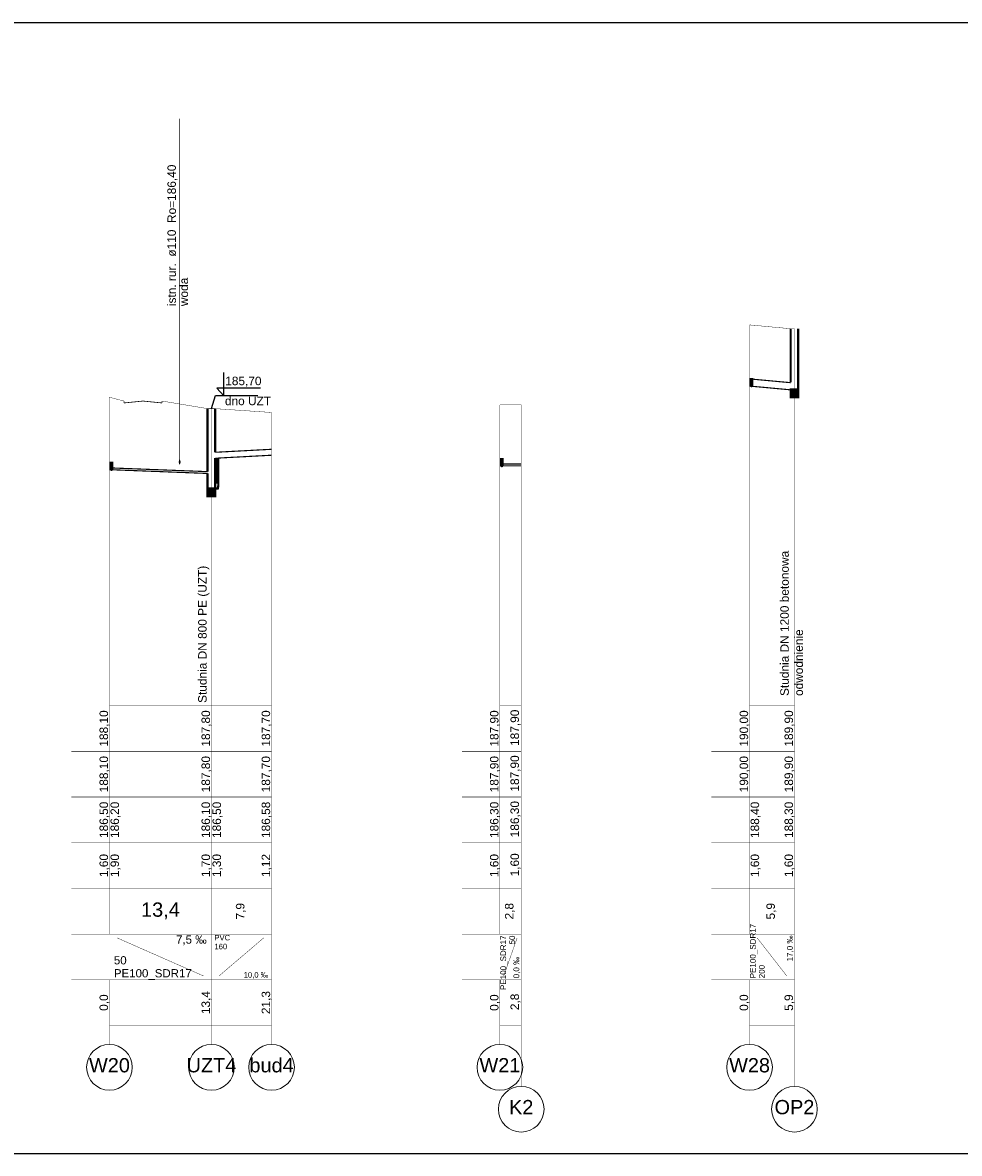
# Model space of a CAD drawing. Header units: inches. Extents: x -156 to 1086, y -12 to 33.
# Tile 19 of 30: x 503 to 528, y -12 to 18. Entities that reach past the tile are written whole.
import ezdxf
from ezdxf.lldxf.tags import DXFTag

# ---------------------------------------------------------------- set-up
doc = ezdxf.new("R2010")
doc.units = ezdxf.units.IN
doc.header["$MEASUREMENT"] = 0
for name, color, linetype, true_color in [('IS_Kolizje', 7, 'SOLID', 0x000000), ('IS_Kolizje_-_opisy', 7, 'SOLID', 0x000000), ('IS_Sieci_na_profilu', 7, 'SOLID', 0x000000), ('IS_Tabelka_profilu', 7, 'SOLID', 0x000000), ('IS_Tabelka_profilu_-_opisy', 7, 'SOLID', 0x000000), ('IS_Teren_proj', 7, 'SOLID', 0x000000)]:
    doc.layers.add(name, color=color, linetype=linetype, true_color=true_color)
tags = doc.linetypes.add('DOT', pattern=[5, 0, -5]).pattern_tags.tags
tags[6:7] = [DXFTag(74, 4), DXFTag(75, 0), DXFTag(340, '0'), DXFTag(46, 0.0), DXFTag(50, 0.0), DXFTag(44, 0.0), DXFTag(45, 0.0)]
tags[4:5] = [DXFTag(74, 4), DXFTag(75, 0), DXFTag(340, '0'), DXFTag(46, 0.0), DXFTag(50, 0.0), DXFTag(44, 0.0), DXFTag(45, 0.0)]
tags = doc.linetypes.add('SOLID', pattern=[10, 10, 0]).pattern_tags.tags
tags[6:7] = [DXFTag(74, 4), DXFTag(75, 0), DXFTag(340, '0'), DXFTag(46, 0.0), DXFTag(50, 0.0), DXFTag(44, 0.0), DXFTag(45, 0.0)]
tags[4:5] = [DXFTag(74, 4), DXFTag(75, 0), DXFTag(340, '0'), DXFTag(46, 0.0), DXFTag(50, 0.0), DXFTag(44, 0.0), DXFTag(45, 0.0)]

msp = doc.modelspace()

# ---------------------------------------------------------------- hatches: boundary and pattern name
at = {"layer": 'IS_Kolizje', "ltscale": 0.01}
h = msp.add_hatch(color=256, dxfattribs=at)
edge = h.paths.add_edge_path()
edge.add_ellipse((507.339, 6.4), major_axis=(0, 0.055), ratio=0.2, start_angle=0, end_angle=360)
at = {"layer": 'IS_Sieci_na_profilu', "ltscale": 0.01}
for points in [[(523.394, 8.3), (523.494, 8.3), (523.594, 8.3), (523.594, 8.1), (523.494, 8.1), (523.394, 8.1)], [(508.074, 5.7), (508.174, 5.7), (508.274, 5.7), (508.274, 5.5), (508.174, 5.5), (508.074, 5.5)]]:
    msp.add_hatch(color=256, dxfattribs=at).paths.add_polyline_path(points)
h = msp.add_hatch(dxfattribs=at)
h.set_pattern_fill('AR-SAND', color=256, scale=0.01, style=0)
h.set_pattern_definition([(37.5, (0, 0), (-0.0006299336, 0.0192682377), [0, -0.0152, 0, -0.017, 0, -0.01625]), (7.5, (0, 0), (0.017697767, 0.0282214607), [0, -0.0082, 0, -0.0137, 0, -0.00525]), (-32.5, (-0.0123, 0), (0.0311414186, 5.659054e-05), [0, -0.005, 0, -0.018, 0, -0.0235]), (-42.5, (-0.0123, 0), (0.030061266, 0.0087767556), [0, -0.0025, 0, -0.0118, 0, -0.0135])])
h.paths.add_polyline_path([(523.14, 2.9), (523.24, 2.9), (523.34, 2.9), (523.24, 2.9)])

# ---------------------------------------------------------------- linework, layer by layer
for p, q in [((441.618, 17.94), (676.823, 17.94)), ((441.618, -11.76), (676.823, -11.76))]:
    msp.add_line(p, q)
for points in [[(508.496, 8.135), (508.496, 8.752)], [(509.459, 8.339), (508.318, 8.339)], [(508.496, 8.135), (508.318, 8.339)], [(508.174, 7.8), (508.277, 8.144), (509.395, 8.144)]]:
    msp.add_lwpolyline(points)
at = {"layer": 'IS_Kolizje', "lineweight": 20, "ltscale": 0.01}
msp.add_ellipse((507.339, 6.4), major_axis=(0, 0.055), ratio=0.2, dxfattribs=at)
at = {"layer": 'IS_Kolizje_-_opisy', "ltscale": 0.01, "const_width": 0.02}
msp.add_lwpolyline([(507.339, 15.414), (507.339, 6.455)], dxfattribs=at)
at = {"layer": 'IS_Sieci_na_profilu', "ltscale": 0.01}
for points, const_width in [([(523.394, 8.488), (523.394, 9.9)], 0.06), ([(523.594, 8.3), (523.594, 9.9)], 0.06), ([(522.314, 8.582), (523.394, 8.482)], 0.03), ([(522.314, 8.394), (523.394, 8.294)], 0.03), ([(523.394, 8.3), (523.494, 8.3), (523.494, 8.3), (523.594, 8.3), (523.594, 8.3), (523.494, 8.3), (523.494, 8.3), (523.394, 8.3)], 0.06), ([(523.394, 8.3), (523.494, 8.3), (523.494, 8.3), (523.594, 8.3), (523.594, 8.1), (523.494, 8.1), (523.494, 8.1), (523.394, 8.1), (523.394, 8.3)], 0.06), ([(505.876, 8), (505.876, 7.95)], 0.02), ([(505.876, 7.95), (506.376, 8)], 0.02), ([(506.376, 8), (506.876, 7.95)], 0.02), ([(506.876, 7.95), (506.876, 8)], 0.02), ([(508.074, 6.147), (508.074, 7.8)], 0.06), ([(508.274, 6.652), (508.274, 7.8)], 0.06), ([(508.356, 6.504), (508.356, 5.78), (508.34, 5.7), (508.274, 5.7)], 0.06), ([(508.274, 6.654), (509.754, 6.733)], 0.03), ([(508.274, 6.498), (509.754, 6.577)], 0.03), ([(505.494, 6.245), (508.074, 6.146)], 0.03), ([(508.324, 6.503), (508.324, 5.94), (508.308, 5.86), (508.274, 5.86)], 0.06), ([(508.274, 5.7), (508.274, 6.5)], 0.06), ([(515.754, 6.346), (516.314, 6.346)], 0.03), ([(515.754, 6.299), (516.314, 6.299)], 0.03), ([(505.494, 6.198), (508.074, 6.098)], 0.03), ([(508.074, 5.7), (508.074, 6.097)], 0.06), ([(508.074, 5.7), (508.174, 5.7), (508.174, 5.7), (508.274, 5.7), (508.274, 5.7), (508.174, 5.7), (508.174, 5.7), (508.074, 5.7)], 0.06), ([(508.074, 5.7), (508.174, 5.7), (508.174, 5.7), (508.274, 5.7), (508.274, 5.5), (508.174, 5.5), (508.174, 5.5), (508.074, 5.5), (508.074, 5.7)], 0.06)]:
    msp.add_lwpolyline(points, dxfattribs=dict(at, const_width=const_width))
at = {"layer": 'IS_Sieci_na_profilu', "lineweight": 60, "ltscale": 0.01}
msp.add_ellipse((522.364, 8.5), major_axis=(0, 0.1), ratio=0.009892, dxfattribs=at)
at = {"layer": 'IS_Sieci_na_profilu', "linetype": 'DOT', "lineweight": 60, "ltscale": 0.01}
for centre, ratio in [((505.544, 6.3), 0.0001), ((515.804, 6.4), 0.001037)]:
    msp.add_ellipse(centre, major_axis=(0, 0.1), ratio=ratio, dxfattribs=at)
at = {"layer": 'IS_Tabelka_profilu', "ltscale": 0.01, "const_width": 0.01}
for points in [[(522.314, 10), (522.314, 0)], [(522.314, 0), (522.314, 10)], [(523.494, 9.9), (523.494, 0)], [(505.494, 8.1), (505.494, 0)], [(505.494, 0), (505.494, 8.1)], [(508.174, 7.8), (508.174, 0)], [(508.174, 0), (508.174, 7.8)], [(515.754, 7.9), (515.754, 0)], [(515.754, 0), (515.754, 7.9)], [(516.314, 7.9), (516.314, 0)], [(509.754, 7.7), (509.754, 0)], [(505.494, 0), (505.494, 1.2)], [(508.174, 0), (508.174, 1.2)], [(509.754, 0), (509.754, 1.2)], [(515.754, 0), (515.754, 1.2)], [(516.314, 0), (516.314, 1.2)], [(522.314, 0), (522.314, 1.2)], [(523.494, 0), (523.494, 1.2)], [(508.174, -6), (505.494, -6), (505.494, 0), (508.174, 0), (508.174, -6)], [(509.754, -6), (508.174, -6), (508.174, 0), (509.754, 0), (509.754, -6)], [(516.314, -6), (515.754, -6), (515.754, 0), (516.314, 0), (516.314, -6)], [(523.494, -6), (522.314, -6), (522.314, 0), (523.494, 0), (523.494, -6)], [(504.494, -1.2), (505.494, -1.2)], [(505.494, -1.2), (508.174, -1.2)], [(508.174, -1.2), (509.754, -1.2)], [(514.754, -1.2), (515.754, -1.2)], [(515.754, -1.2), (516.314, -1.2)], [(521.314, -1.2), (522.314, -1.2)], [(522.314, -1.2), (523.494, -1.2)], [(504.494, -2.4), (505.494, -2.4)], [(505.494, -2.4), (508.174, -2.4)], [(508.174, -2.4), (509.754, -2.4)], [(514.754, -2.4), (515.754, -2.4)], [(515.754, -2.4), (516.314, -2.4)], [(521.314, -2.4), (522.314, -2.4)], [(522.314, -2.4), (523.494, -2.4)], [(504.494, -3.6), (505.494, -3.6)], [(505.494, -3.6), (508.174, -3.6)], [(508.174, -3.6), (509.754, -3.6)], [(514.754, -3.6), (515.754, -3.6)], [(515.754, -3.6), (516.314, -3.6)], [(521.314, -3.6), (522.314, -3.6)], [(522.314, -3.6), (523.494, -3.6)], [(504.494, -4.8), (505.494, -4.8)], [(505.494, -4.8), (508.174, -4.8)], [(508.174, -4.8), (509.754, -4.8)], [(514.754, -4.8), (515.754, -4.8)], [(515.754, -4.8), (516.314, -4.8)], [(521.314, -4.8), (522.314, -4.8)], [(522.314, -4.8), (523.494, -4.8)], [(504.494, -6), (505.494, -6)], [(505.494, -6), (508.174, -6)], [(508.174, -7.2), (508.174, -6)], [(508.174, -6), (509.754, -6)], [(509.754, -7.2), (509.754, -6)], [(514.754, -6), (515.754, -6)], [(515.754, -6), (516.314, -6)], [(516.314, -7.2), (516.314, -6)], [(521.314, -6), (522.314, -6)], [(522.314, -6), (523.494, -6)], [(523.494, -7.2), (523.494, -6)], [(504.494, -7.2), (505.494, -7.2)], [(508.174, -8.4), (505.494, -8.4), (505.494, -7.2), (508.174, -7.2), (508.174, -8.4)], [(505.494, -7.2), (508.174, -7.2)], [(509.754, -8.4), (508.174, -8.4), (508.174, -7.2), (509.754, -7.2), (509.754, -8.4)], [(508.174, -7.2), (509.754, -7.2)], [(514.754, -7.2), (515.754, -7.2)], [(516.314, -8.4), (515.754, -8.4), (515.754, -7.2), (516.314, -7.2), (516.314, -8.4)], [(515.754, -7.2), (516.314, -7.2)], [(521.314, -7.2), (522.314, -7.2)], [(523.494, -8.4), (522.314, -8.4), (522.314, -7.2), (523.494, -7.2), (523.494, -8.4)], [(522.314, -7.2), (523.494, -7.2)], [(505.494, -8.4), (508.174, -8.4)], [(508.174, -8.4), (509.754, -8.4)], [(515.754, -8.4), (516.314, -8.4)], [(522.314, -8.4), (523.494, -8.4)]]:
    msp.add_lwpolyline(points, dxfattribs=at)
at = {"layer": 'IS_Tabelka_profilu_-_opisy', "ltscale": 0.01, "const_width": 0.01}
for points in [[(505.694, -6.1), (507.966, -7.1)], [(508.374, -7.1), (509.547, -6.1)], [(515.854, -7.1), (516.207, -6.1)], [(522.514, -6.1), (523.292, -7.1)], [(505.494, -8.9), (505.494, -8.4)], [(508.174, -8.9), (508.174, -8.4)], [(509.754, -8.9), (509.754, -8.4)], [(515.754, -8.9), (515.754, -8.4)], [(516.314, -10), (516.314, -8.4)], [(522.314, -8.9), (522.314, -8.4)], [(523.494, -10), (523.494, -8.4)]]:
    msp.add_lwpolyline(points, dxfattribs=at)
at = {"layer": 'IS_Tabelka_profilu_-_opisy', "lineweight": 9, "ltscale": 0.01}
for centre in [(505.494, -9.5), (508.174, -9.5), (509.754, -9.5), (515.754, -9.5), (522.314, -9.5), (516.314, -10.6), (523.494, -10.6)]:
    msp.add_ellipse(centre, major_axis=(0.6, 0), ratio=1, dxfattribs=at)
at = {"layer": 'IS_Teren_proj', "ltscale": 0.01, "const_width": 0.01}
for points in [[(522.314, 10), (523.394, 9.9)], [(523.394, 9.9), (523.494, 9.9)], [(505.494, 8.1), (505.876, 8)], [(506.876, 8), (508.074, 7.8)], [(508.074, 7.8), (508.174, 7.8)], [(508.174, 7.8), (508.274, 7.8)], [(508.274, 7.8), (509.754, 7.7)], [(515.754, 7.9), (516.314, 7.9)]]:
    msp.add_lwpolyline(points, dxfattribs=at)

# ---------------------------------------------------------------- texts
at = {"layer": 'IS_Kolizje_-_opisy', "ltscale": 0.01, "char_height": 0.2232, "attachment_point": 7, "rotation": 90}
for s, insert in [('\\fArial|b0|i0;istn. rur.  ø110  Ro=186,40', (507.282, 10.493)), ('\\fArial|b0|i0;woda', (507.562, 10.493))]:
    msp.add_mtext(s, dxfattribs=dict(at, insert=insert))
at = {"layer": 'IS_Tabelka_profilu_-_opisy', "ltscale": 0.01}
for s, insert, char_height, attachment_point in [('{\\fArial|b0|i0|c238|p34;185,70}', (509.013, 8.375), 0.2232, 8), ('{\\fArial|b0|i0|c238|p34;dno UZT}', (509.135, 7.888), 0.2232, 8), ('\\fArial|b0|i0;13,4', (506.834, -5.614), 0.3744, 8), ('\\fArial|b0|i0;7,5 ‰', (508.049, -6.036), 0.216, 3), ('{\\fArial|b0|i0|c238|p34;PVC}', (508.252, -6.022), 0.144, 1), ('{\\fArial|b0|i0|c238|p34;160}', (508.252, -6.255), 0.144, 1), ('{\\fArial|b0|i0|c238|p34;50}', (505.611, -6.8), 0.216, 7), ('\\fArial|b0|i0;PE100_SDR17', (505.611, -7.2), 0.216, 7), ('\\fArial|b0|i0;10,0 ‰', (509.669, -7.171), 0.144, 9), ('\\fArial|b0|i0;W20', (505.494, -9.258), 0.3744, 2), ('\\fArial|b0|i0;UZT4', (508.174, -9.258), 0.3744, 2), ('\\fArial|b0|i0;bud4', (509.754, -9.258), 0.3744, 2), ('\\fArial|b0|i0;W21', (515.754, -9.258), 0.3744, 2), ('\\fArial|b0|i0;W28', (522.314, -9.258), 0.3744, 2), ('\\fArial|b0|i0;K2', (516.314, -10.358), 0.3744, 2), ('\\fArial|b0|i0;OP2', (523.494, -10.358), 0.3744, 2)]:
    msp.add_mtext(s, dxfattribs=dict(at, insert=insert, char_height=char_height, attachment_point=attachment_point))
at = {"layer": 'IS_Tabelka_profilu_-_opisy', "ltscale": 0.01, "rotation": 90}
for s, insert, char_height, attachment_point in [('{\\fArial|b0|i0|c238|p34;Studnia DN 1200 betonowa\\Podwodnienie}', (523.72, 0.253), 0.2232, 7), ('{\\fArial|b0|i0|c238|p34;Studnia DN 800 PE (UZT)}', (508.115, 0.071), 0.2232, 7), ('\\fArial|b0|i0;188,10', (505.498, -0.6), 0.2232, 8), ('\\fArial|b0|i0;187,80', (508.178, -0.6), 0.2232, 8), ('\\fArial|b0|i0;187,70', (509.758, -0.6), 0.2232, 8), ('\\fArial|b0|i0;187,90', (515.758, -0.6), 0.2232, 8), ('\\fArial|b0|i0;187,90', (516.297, -0.582), 0.2232, 8), ('\\fArial|b0|i0;190,00', (522.318, -0.6), 0.2232, 8), ('\\fArial|b0|i0;189,90', (523.498, -0.6), 0.2232, 8), ('\\fArial|b0|i0;188,10', (505.498, -1.8), 0.2232, 8), ('\\fArial|b0|i0;187,80', (508.178, -1.8), 0.2232, 8), ('\\fArial|b0|i0;187,70', (509.758, -1.8), 0.2232, 8), ('\\fArial|b0|i0;187,90', (515.758, -1.8), 0.2232, 8), ('\\fArial|b0|i0;187,90', (516.297, -1.782), 0.2232, 8), ('\\fArial|b0|i0;190,00', (522.318, -1.8), 0.2232, 8), ('\\fArial|b0|i0;189,90', (523.498, -1.8), 0.2232, 8), ('\\fArial|b0|i0;186,50', (505.498, -3), 0.2232, 8), ('\\fArial|b0|i0;186,20', (505.522, -3), 0.2232, 2), ('\\fArial|b0|i0;186,10', (508.178, -3), 0.2232, 8), ('\\fArial|b0|i0;186,50', (508.202, -3), 0.2232, 2), ('\\fArial|b0|i0;186,58', (509.758, -3), 0.2232, 8), ('\\fArial|b0|i0;186,30', (515.758, -3), 0.2232, 8), ('\\fArial|b0|i0;186,30', (516.297, -2.982), 0.2232, 8), ('\\fArial|b0|i0;188,40', (522.342, -3), 0.2232, 2), ('\\fArial|b0|i0;188,30', (523.498, -3), 0.2232, 8), ('\\fArial|b0|i0;1,60', (505.498, -4.2), 0.2232, 8), ('\\fArial|b0|i0;1,90', (505.522, -4.2), 0.2232, 2), ('\\fArial|b0|i0;1,70', (508.178, -4.2), 0.2232, 8), ('\\fArial|b0|i0;1,30', (508.202, -4.2), 0.2232, 2), ('\\fArial|b0|i0;1,12', (509.758, -4.2), 0.2232, 8), ('\\fArial|b0|i0;1,60', (515.758, -4.2), 0.2232, 8), ('\\fArial|b0|i0;1,60', (516.297, -4.182), 0.2232, 8), ('\\fArial|b0|i0;1,60', (522.342, -4.2), 0.2232, 2), ('\\fArial|b0|i0;1,60', (523.498, -4.2), 0.2232, 8), ('\\fArial|b0|i0;7,9', (509.082, -5.4), 0.2232, 8), ('\\fArial|b0|i0;2,8', (516.152, -5.4), 0.2232, 8), ('\\fArial|b0|i0;5,9', (523.022, -5.4), 0.2232, 8), ('\\fArial|b0|i0;PE100_SDR17', (522.326, -7.162), 0.1512, 1), ('\\fArial|b0|i0;PE100_SDR17', (515.766, -6.038), 0.1512, 3), ('{\\fArial|b0|i0|c238|p34;50}', (516, -6.038), 0.1512, 3), ('\\fArial|b0|i0;17,0 ‰', (523.475, -6.038), 0.1512, 9), ('\\fArial|b0|i0;0,0 ‰', (516.29, -7.162), 0.1512, 7), ('{\\fArial|b0|i0|c238|p34;200}', (522.56, -7.162), 0.1512, 1), ('\\fArial|b0|i0;0,0', (505.498, -7.8), 0.2232, 8), ('\\fArial|b0|i0;13,4', (508.178, -7.8), 0.2232, 8), ('{\\fArial|b0|i0|c238|p34;21,3}', (509.758, -7.8), 0.2232, 8), ('\\fArial|b0|i0;0,0', (515.758, -7.8), 0.2232, 8), ('\\fArial|b0|i0;2,8', (516.297, -7.782), 0.2232, 8), ('\\fArial|b0|i0;0,0', (522.318, -7.8), 0.2232, 8), ('\\fArial|b0|i0;5,9', (523.498, -7.8), 0.2232, 8)]:
    msp.add_mtext(s, dxfattribs=dict(at, insert=insert, char_height=char_height, attachment_point=attachment_point))

doc.saveas('drawing.dxf')
